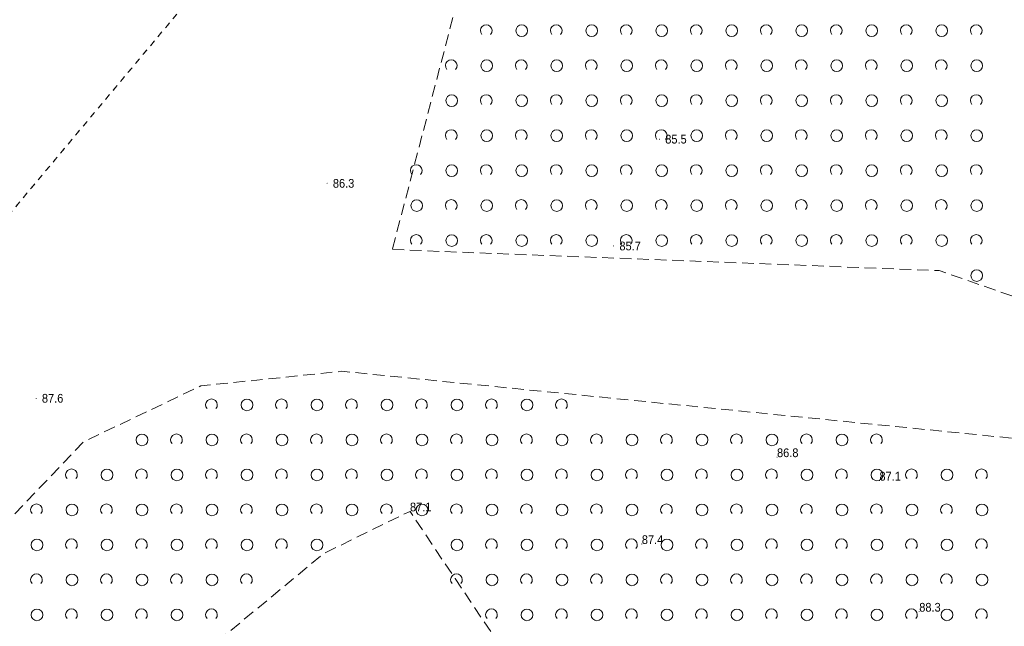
# Model space of a CAD drawing. Header units: metres. Extents: x 6540907 to 6541833, y 5893434 to 5894895.
# Tile 59 of 256: x 6541286 to 6541371, y 5893631 to 5893683. Entities that reach past the tile are written whole.
import ezdxf

# ---------------------------------------------------------------- set-up
doc = ezdxf.new("R2010")
doc.units = ezdxf.units.M
doc.header["$MEASUREMENT"] = 0
doc.linetypes.add('1.0_0.5', pattern=[1.5, 1, -0.5])
doc.linetypes.add('egug-500', pattern=[1, 0.5, -0.5])
doc.layers.get('0').update_dxf_attribs({"color": 2, "linetype": 'CONTINUOUS', "lineweight": 5})
for name, color, linetype, lineweight in [('218-kontur użytku gruntowego', 251, 'CONTINUOUS', 9), ('pikieta naturalna', 251, 'CONTINUOUS', 9), ('pikieta naturalna-Atr2', 251, 'CONTINUOUS', 9), ('zadrzewienie  zakrzewienie', 252, 'CONTINUOUS', 15)]:
    doc.layers.add(name, color=color, linetype=linetype, lineweight=lineweight)
doc.styles.get("Standard").update_dxf_attribs({"font": 'Arial', "width": 0.75})

# ---------------------------------------------------------------- blocks, each defined once
blk = doc.blocks.new('PW01')
at = {"linetype": 'Continuous', "lineweight": 13}
h = blk.add_hatch(color=0, dxfattribs=at)
edge = h.paths.add_edge_path()
edge.add_arc((0, 0), 0.045, 0, 360)
blk = doc.blocks.new('OTZK1')
at = {"color": 0, "linetype": 'Continuous'}
blk.add_circle((0, 0), 0.5, dxfattribs=at)
blk = doc.blocks.new('OTZK2')
at = {"color": 0, "linetype": 'Continuous'}
blk.add_arc((0, 0), 0.5, 318.85, 221.162, dxfattribs=at)

msp = doc.modelspace()

# ---------------------------------------------------------------- linework, layer by layer
at = {"layer": '218-kontur użytku gruntowego', "linetype": 'egug-500', "lineweight": 18, "flags": 128}
for points in [[(6541267.47, 5893645.193), (6541308.83, 5893694.633)], [(6541308.83, 5893694.633), (6541267.47, 5893645.193)]]:
    msp.add_lwpolyline(points, dxfattribs=at)
at = {"layer": 'zadrzewienie  zakrzewienie', "linetype": '1.0_0.5', "lineweight": 18, "flags": 128}
for points in [[(6541318.34, 5893663.733), (6541365.21, 5893661.933), (6541400.25, 5893649.713), (6541416.54, 5893642.433), (6541431.06, 5893618.613), (6541451.77, 5893599.913), (6541474.69, 5893569.413), (6541515.21, 5893606.553), (6541506.98, 5893607.713), (6541490.01, 5893614.653), (6541473.59, 5893625.213), (6541460.36, 5893637.543), (6541433.18, 5893675.253), (6541416.44, 5893688.933), (6541382.33, 5893701.533), (6541358.84, 5893701.623), (6541325.63, 5893691.723), (6541325.63, 5893691.723)], [(6541385.04, 5893619.683), (6541397.86, 5893620.163), (6541397.24, 5893611.163), (6541389.94, 5893607.633), (6541387.78, 5893597.893), (6541397.41, 5893591.823), (6541401.22, 5893577.043), (6541404.59, 5893576.323), (6541412.06, 5893608.533), (6541412.25, 5893621.663), (6541406.79, 5893634.603), (6541397.3, 5893643.423), (6541384.17, 5893646.293), (6541314.01, 5893653.293), (6541301.93, 5893652.043), (6541291.87, 5893647.253), (6541284.11, 5893639.103), (6541279.79, 5893628.563), (6541279.79, 5893618.023), (6541281.71, 5893610.543), (6541294.4, 5893614.763), (6541303.31, 5893630.093), (6541312.47, 5893637.683), (6541319.85, 5893641.283), (6541323.72, 5893635.513), (6541330.69, 5893625.133), (6541317.77, 5893619.093), (6541334.81, 5893607.203), (6541341.83, 5893601.863), (6541347.03, 5893594.643), (6541355.26, 5893587.853), (6541362.14, 5893588.703)]]:
    msp.add_lwpolyline(points, close=True, dxfattribs=at)

# ---------------------------------------------------------------- block references
at = {"layer": 'pikieta naturalna', "linetype": 'Continuous', "lineweight": 13}
for p in [(6541341.24, 5893673.193), (6541312.74, 5893669.413), (6541337.3, 5893664.043), (6541287.8, 5893650.973), (6541351.31, 5893645.933), (6541360.09, 5893643.923), (6541319.85, 5893641.283), (6541339.72, 5893638.483), (6541363.5, 5893632.683)]:
    msp.add_blockref('PW01', p, dxfattribs=at)
at = {"layer": 'zadrzewienie  zakrzewienie', "linetype": 'Continuous', "lineweight": 18}
for name, p in [('OTZK2', (6541326.384, 5893682.51)), ('OTZK1', (6541329.426, 5893682.499)), ('OTZK2', (6541332.384, 5893682.51)), ('OTZK1', (6541335.426, 5893682.499)), ('OTZK2', (6541338.384, 5893682.51)), ('OTZK1', (6541341.426, 5893682.499)), ('OTZK2', (6541344.384, 5893682.51)), ('OTZK1', (6541347.426, 5893682.499)), ('OTZK2', (6541350.384, 5893682.51)), ('OTZK1', (6541353.426, 5893682.499)), ('OTZK2', (6541356.384, 5893682.51)), ('OTZK1', (6541359.426, 5893682.499)), ('OTZK2', (6541362.384, 5893682.51)), ('OTZK1', (6541365.426, 5893682.499)), ('OTZK2', (6541368.384, 5893682.51)), ('OTZK2', (6541323.384, 5893679.51)), ('OTZK1', (6541326.426, 5893679.499)), ('OTZK2', (6541329.384, 5893679.51)), ('OTZK1', (6541332.426, 5893679.499)), ('OTZK2', (6541335.384, 5893679.51)), ('OTZK1', (6541338.426, 5893679.499)), ('OTZK2', (6541341.384, 5893679.51)), ('OTZK1', (6541344.426, 5893679.499)), ('OTZK2', (6541347.384, 5893679.51)), ('OTZK1', (6541350.426, 5893679.499)), ('OTZK2', (6541353.384, 5893679.51)), ('OTZK1', (6541356.426, 5893679.499)), ('OTZK2', (6541359.384, 5893679.51)), ('OTZK1', (6541362.426, 5893679.499)), ('OTZK2', (6541365.384, 5893679.51)), ('OTZK1', (6541368.426, 5893679.499)), ('OTZK1', (6541323.426, 5893676.499)), ('OTZK2', (6541326.384, 5893676.51)), ('OTZK1', (6541329.426, 5893676.499)), ('OTZK2', (6541332.384, 5893676.51)), ('OTZK1', (6541335.426, 5893676.499)), ('OTZK2', (6541338.384, 5893676.51)), ('OTZK1', (6541341.426, 5893676.499)), ('OTZK2', (6541344.384, 5893676.51)), ('OTZK1', (6541347.426, 5893676.499)), ('OTZK2', (6541350.384, 5893676.51)), ('OTZK1', (6541353.426, 5893676.499)), ('OTZK2', (6541356.384, 5893676.51)), ('OTZK1', (6541359.426, 5893676.499)), ('OTZK2', (6541362.384, 5893676.51)), ('OTZK1', (6541365.426, 5893676.499)), ('OTZK2', (6541368.384, 5893676.51)), ('OTZK2', (6541323.384, 5893673.51)), ('OTZK1', (6541326.426, 5893673.499)), ('OTZK2', (6541329.384, 5893673.51)), ('OTZK1', (6541332.426, 5893673.499)), ('OTZK2', (6541335.384, 5893673.51)), ('OTZK1', (6541338.426, 5893673.499)), ('OTZK2', (6541341.384, 5893673.51)), ('OTZK1', (6541344.426, 5893673.499)), ('OTZK2', (6541347.384, 5893673.51)), ('OTZK1', (6541350.426, 5893673.499)), ('OTZK2', (6541353.384, 5893673.51)), ('OTZK1', (6541356.426, 5893673.499)), ('OTZK2', (6541359.384, 5893673.51)), ('OTZK1', (6541362.426, 5893673.499)), ('OTZK2', (6541365.384, 5893673.51)), ('OTZK1', (6541368.426, 5893673.499)), ('OTZK2', (6541320.384, 5893670.51)), ('OTZK1', (6541323.426, 5893670.499)), ('OTZK2', (6541326.384, 5893670.51)), ('OTZK1', (6541329.426, 5893670.499)), ('OTZK2', (6541332.384, 5893670.51)), ('OTZK1', (6541335.426, 5893670.499)), ('OTZK2', (6541338.384, 5893670.51)), ('OTZK1', (6541341.426, 5893670.499)), ('OTZK2', (6541344.384, 5893670.51)), ('OTZK1', (6541347.426, 5893670.499)), ('OTZK2', (6541350.384, 5893670.51)), ('OTZK1', (6541353.426, 5893670.499)), ('OTZK2', (6541356.384, 5893670.51)), ('OTZK1', (6541359.426, 5893670.499)), ('OTZK2', (6541362.384, 5893670.51)), ('OTZK1', (6541365.426, 5893670.499)), ('OTZK2', (6541368.384, 5893670.51)), ('OTZK1', (6541320.426, 5893667.499)), ('OTZK2', (6541323.384, 5893667.51)), ('OTZK1', (6541326.426, 5893667.499)), ('OTZK2', (6541329.384, 5893667.51)), ('OTZK1', (6541332.426, 5893667.499)), ('OTZK2', (6541335.384, 5893667.51)), ('OTZK1', (6541338.426, 5893667.499)), ('OTZK2', (6541341.384, 5893667.51)), ('OTZK1', (6541344.426, 5893667.499)), ('OTZK2', (6541347.384, 5893667.51)), ('OTZK1', (6541350.426, 5893667.499)), ('OTZK2', (6541353.384, 5893667.51)), ('OTZK1', (6541356.426, 5893667.499)), ('OTZK2', (6541359.384, 5893667.51)), ('OTZK1', (6541362.426, 5893667.499)), ('OTZK2', (6541365.384, 5893667.51)), ('OTZK1', (6541368.426, 5893667.499)), ('OTZK2', (6541320.384, 5893664.51)), ('OTZK1', (6541323.426, 5893664.499)), ('OTZK2', (6541326.384, 5893664.51)), ('OTZK1', (6541329.426, 5893664.499)), ('OTZK2', (6541332.384, 5893664.51)), ('OTZK1', (6541335.426, 5893664.499)), ('OTZK2', (6541338.384, 5893664.51)), ('OTZK1', (6541341.426, 5893664.499)), ('OTZK2', (6541344.384, 5893664.51)), ('OTZK1', (6541347.426, 5893664.499)), ('OTZK2', (6541350.384, 5893664.51)), ('OTZK1', (6541353.426, 5893664.499)), ('OTZK2', (6541356.384, 5893664.51)), ('OTZK1', (6541359.426, 5893664.499)), ('OTZK2', (6541362.384, 5893664.51)), ('OTZK1', (6541365.426, 5893664.499)), ('OTZK2', (6541368.384, 5893664.51)), ('OTZK1', (6541368.426, 5893661.499)), ('OTZK2', (6541302.834, 5893650.42)), ('OTZK1', (6541305.876, 5893650.409)), ('OTZK2', (6541308.834, 5893650.42)), ('OTZK1', (6541311.876, 5893650.409)), ('OTZK2', (6541314.834, 5893650.42)), ('OTZK1', (6541317.876, 5893650.409)), ('OTZK2', (6541320.834, 5893650.42)), ('OTZK1', (6541323.876, 5893650.409)), ('OTZK2', (6541326.834, 5893650.42)), ('OTZK1', (6541329.876, 5893650.409)), ('OTZK2', (6541332.834, 5893650.42)), ('OTZK1', (6541296.876, 5893647.409)), ('OTZK2', (6541299.834, 5893647.42)), ('OTZK1', (6541302.876, 5893647.409)), ('OTZK2', (6541305.834, 5893647.42)), ('OTZK1', (6541308.876, 5893647.409)), ('OTZK2', (6541311.834, 5893647.42)), ('OTZK1', (6541314.876, 5893647.409)), ('OTZK2', (6541317.834, 5893647.42)), ('OTZK1', (6541320.876, 5893647.409)), ('OTZK2', (6541323.834, 5893647.42)), ('OTZK1', (6541326.876, 5893647.409)), ('OTZK2', (6541329.834, 5893647.42)), ('OTZK1', (6541332.876, 5893647.409)), ('OTZK2', (6541335.834, 5893647.42)), ('OTZK1', (6541338.876, 5893647.409)), ('OTZK2', (6541341.834, 5893647.42)), ('OTZK1', (6541344.876, 5893647.409)), ('OTZK2', (6541347.834, 5893647.42)), ('OTZK1', (6541350.876, 5893647.409)), ('OTZK2', (6541353.834, 5893647.42)), ('OTZK1', (6541356.876, 5893647.409)), ('OTZK2', (6541359.834, 5893647.42)), ('OTZK2', (6541290.834, 5893644.42)), ('OTZK1', (6541293.876, 5893644.409)), ('OTZK2', (6541296.834, 5893644.42)), ('OTZK1', (6541299.876, 5893644.409)), ('OTZK2', (6541302.834, 5893644.42)), ('OTZK1', (6541305.876, 5893644.409)), ('OTZK2', (6541308.834, 5893644.42)), ('OTZK1', (6541311.876, 5893644.409)), ('OTZK2', (6541314.834, 5893644.42)), ('OTZK1', (6541317.876, 5893644.409)), ('OTZK2', (6541320.834, 5893644.42)), ('OTZK1', (6541323.876, 5893644.409)), ('OTZK2', (6541326.834, 5893644.42)), ('OTZK1', (6541329.876, 5893644.409)), ('OTZK2', (6541332.834, 5893644.42)), ('OTZK1', (6541335.876, 5893644.409)), ('OTZK2', (6541338.834, 5893644.42)), ('OTZK1', (6541341.876, 5893644.409)), ('OTZK2', (6541344.834, 5893644.42)), ('OTZK1', (6541347.876, 5893644.409)), ('OTZK2', (6541350.834, 5893644.42)), ('OTZK1', (6541353.876, 5893644.409)), ('OTZK2', (6541356.834, 5893644.42)), ('OTZK1', (6541359.876, 5893644.409)), ('OTZK2', (6541362.834, 5893644.42)), ('OTZK1', (6541365.876, 5893644.409)), ('OTZK2', (6541368.834, 5893644.42)), ('OTZK2', (6541287.834, 5893641.42)), ('OTZK1', (6541290.876, 5893641.409)), ('OTZK2', (6541293.834, 5893641.42)), ('OTZK1', (6541296.876, 5893641.409)), ('OTZK2', (6541299.834, 5893641.42)), ('OTZK1', (6541302.876, 5893641.409)), ('OTZK2', (6541305.834, 5893641.42)), ('OTZK1', (6541308.876, 5893641.409)), ('OTZK2', (6541311.834, 5893641.42)), ('OTZK1', (6541314.876, 5893641.409)), ('OTZK2', (6541317.834, 5893641.42)), ('OTZK1', (6541320.876, 5893641.409)), ('OTZK2', (6541323.834, 5893641.42)), ('OTZK1', (6541326.876, 5893641.409)), ('OTZK2', (6541329.834, 5893641.42)), ('OTZK1', (6541332.876, 5893641.409)), ('OTZK2', (6541335.834, 5893641.42)), ('OTZK1', (6541338.876, 5893641.409)), ('OTZK2', (6541341.834, 5893641.42)), ('OTZK1', (6541344.876, 5893641.409)), ('OTZK2', (6541347.834, 5893641.42)), ('OTZK1', (6541350.876, 5893641.409)), ('OTZK2', (6541353.834, 5893641.42)), ('OTZK1', (6541356.876, 5893641.409)), ('OTZK2', (6541359.834, 5893641.42)), ('OTZK1', (6541362.876, 5893641.409)), ('OTZK2', (6541365.834, 5893641.42)), ('OTZK1', (6541368.876, 5893641.409)), ('OTZK1', (6541287.876, 5893638.409)), ('OTZK2', (6541290.834, 5893638.42)), ('OTZK1', (6541293.876, 5893638.409)), ('OTZK2', (6541296.834, 5893638.42)), ('OTZK1', (6541299.876, 5893638.409)), ('OTZK2', (6541302.834, 5893638.42)), ('OTZK1', (6541305.876, 5893638.409)), ('OTZK2', (6541308.834, 5893638.42)), ('OTZK1', (6541311.876, 5893638.409)), ('OTZK1', (6541323.876, 5893638.409)), ('OTZK2', (6541326.834, 5893638.42)), ('OTZK1', (6541329.876, 5893638.409)), ('OTZK2', (6541332.834, 5893638.42)), ('OTZK1', (6541335.876, 5893638.409)), ('OTZK2', (6541338.834, 5893638.42)), ('OTZK1', (6541341.876, 5893638.409)), ('OTZK2', (6541344.834, 5893638.42)), ('OTZK1', (6541347.876, 5893638.409)), ('OTZK2', (6541350.834, 5893638.42)), ('OTZK1', (6541353.876, 5893638.409)), ('OTZK2', (6541356.834, 5893638.42)), ('OTZK1', (6541359.876, 5893638.409)), ('OTZK2', (6541362.834, 5893638.42)), ('OTZK1', (6541365.876, 5893638.409)), ('OTZK2', (6541368.834, 5893638.42)), ('OTZK2', (6541287.834, 5893635.42)), ('OTZK1', (6541290.876, 5893635.409)), ('OTZK2', (6541293.834, 5893635.42)), ('OTZK1', (6541296.876, 5893635.409)), ('OTZK2', (6541299.834, 5893635.42)), ('OTZK1', (6541302.876, 5893635.409)), ('OTZK2', (6541305.834, 5893635.42)), ('OTZK2', (6541323.834, 5893635.42)), ('OTZK1', (6541326.876, 5893635.409)), ('OTZK2', (6541329.834, 5893635.42)), ('OTZK1', (6541332.876, 5893635.409)), ('OTZK2', (6541335.834, 5893635.42)), ('OTZK1', (6541338.876, 5893635.409)), ('OTZK2', (6541341.834, 5893635.42)), ('OTZK1', (6541344.876, 5893635.409)), ('OTZK2', (6541347.834, 5893635.42)), ('OTZK1', (6541350.876, 5893635.409)), ('OTZK2', (6541353.834, 5893635.42)), ('OTZK1', (6541356.876, 5893635.409)), ('OTZK2', (6541359.834, 5893635.42)), ('OTZK1', (6541362.876, 5893635.409)), ('OTZK2', (6541365.834, 5893635.42)), ('OTZK1', (6541368.876, 5893635.409)), ('OTZK1', (6541287.876, 5893632.409)), ('OTZK2', (6541290.834, 5893632.42)), ('OTZK1', (6541293.876, 5893632.409)), ('OTZK2', (6541296.834, 5893632.42)), ('OTZK1', (6541299.876, 5893632.409)), ('OTZK2', (6541302.834, 5893632.42)), ('OTZK2', (6541326.834, 5893632.42)), ('OTZK1', (6541329.876, 5893632.409)), ('OTZK2', (6541332.834, 5893632.42)), ('OTZK1', (6541335.876, 5893632.409)), ('OTZK2', (6541338.834, 5893632.42)), ('OTZK1', (6541341.876, 5893632.409)), ('OTZK2', (6541344.834, 5893632.42)), ('OTZK1', (6541347.876, 5893632.409)), ('OTZK2', (6541350.834, 5893632.42)), ('OTZK1', (6541353.876, 5893632.409)), ('OTZK2', (6541356.834, 5893632.42)), ('OTZK1', (6541359.876, 5893632.409)), ('OTZK2', (6541362.834, 5893632.42)), ('OTZK1', (6541365.876, 5893632.409)), ('OTZK2', (6541368.834, 5893632.42))]:
    msp.add_blockref(name, p, dxfattribs=at)

# ---------------------------------------------------------------- texts
at = {"layer": 'pikieta naturalna-Atr2', "width": 0.9}
for s, p in [('85.5', (6541341.73, 5893672.823)), ('86.3', (6541313.24, 5893669.033)), ('85.7', (6541337.8, 5893663.663)), ('87.6', (6541288.3, 5893650.603)), ('86.8', (6541351.31, 5893645.933)), ('87.1', (6541360.09, 5893643.923)), ('87.1', (6541319.85, 5893641.283)), ('87.4', (6541339.72, 5893638.483)), ('88.3', (6541363.5, 5893632.683))]:
    msp.add_text(s, height=0.75, dxfattribs=at).set_placement(p)

doc.saveas('drawing.dxf')
